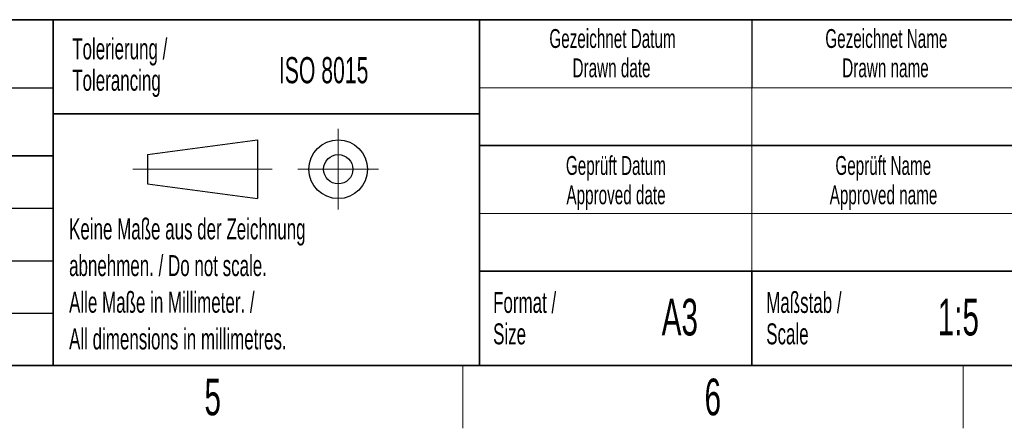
# Model space of a CAD drawing. Header units: millimetres. Extents: x 5 to 418, y 2 to 292.
# Tile 7 of 20: x 222 to 316, y 6 to 45. Entities that reach past the tile are written whole.
import ezdxf

# ---------------------------------------------------------------- set-up
doc = ezdxf.new("R2010")
doc.units = ezdxf.units.MM
doc.layers.add('SLD-0', color=7, linetype='Continuous')
doc.styles.add('SLDTEXTSTYLE0', font='TXT', dxfattribs={"width": 0.605})

msp = doc.modelspace()

# ---------------------------------------------------------------- linework, layer by layer
at = {"layer": 'SLD-0', "lineweight": 35}
for p, q in [((158.1167, 45), (225.6167, 45)), ((225.6167, 45), (225.6167, 32)), ((225.6167, 45), (266.3305, 45)), ((225.6167, 45), (225.6167, 36)), ((266.3305, 12), (266.3305, 45)), ((266.3305, 45), (266.3305, 12)), ((318, 45), (266.3305, 45)), ((225.6167, 36), (266.3305, 36)), ((225.6167, 36), (225.6167, 12)), ((266.3305, 33), (318, 33)), ((158.1167, 32), (225.6167, 32)), ((225.6167, 32), (225.6167, 12)), ((266.3305, 21), (318, 21)), ((292.3305, 21), (292.3305, 12)), ((26, 12), (408, 12)), ((158.1167, 12), (225.6167, 12)), ((225.6167, 12), (266.3305, 12)), ((266.3305, 12), (318, 12))]:
    msp.add_line(p, q, dxfattribs=at)
at = {"layer": 'SLD-0'}
for p, q in [((292.3305, 45), (292.3305, 38.5)), ((158.1167, 38.5), (225.6167, 38.5)), ((158.1167, 27), (225.6167, 27)), ((158.1167, 22), (225.6167, 22)), ((158.1167, 17), (225.6167, 17))]:
    msp.add_line(p, q, dxfattribs=at)
at = {"layer": 'SLD-0', "lineweight": 18}
for p, q in [((266.3305, 38.5), (318, 38.5)), ((292.3305, 38.5), (292.3305, 33)), ((252.8396, 34.5746), (252.8396, 26.8746)), ((292.3305, 33), (292.3305, 26.5)), ((233.2396, 30.7246), (246.5396, 30.7246)), ((248.9896, 30.7246), (256.6896, 30.7246)), ((266.3305, 26.5), (318, 26.5)), ((292.3305, 26.5), (292.3305, 21)), ((264.75, 6), (264.75, 12)), ((312.5, 6), (312.5, 12))]:
    msp.add_line(p, q, dxfattribs=at)
at = {"layer": 'SLD-0', "lineweight": 25}
for p, q in [((234.6396, 32.1246), (245.1396, 33.5246)), ((245.1396, 33.5246), (245.1396, 27.9246)), ((158.1167, 32), (225.6167, 32)), ((234.6396, 32.1246), (234.6396, 29.3246)), ((234.6396, 29.3246), (245.1396, 27.9246))]:
    msp.add_line(p, q, dxfattribs=at)
for radius in [2.8, 1.4]:
    msp.add_circle((252.8396, 30.7246), radius, dxfattribs=at)

# ---------------------------------------------------------------- texts
at = {"layer": 'SLD-0', "style": 'SLDTEXTSTYLE0'}
for s, insert, char_height, attachment_point in [('Gezeichnet Datum', (279.0254, 44.1039), 1.8, 2), ('Gezeichnet Name', (305.1708, 44.1039), 1.8, 2), ('Tolerierung /', (227.4391, 43.2172), 2, 1), ('ISO 8015', (247.1716, 41.4342), 2.5, 1), ('Drawn date', (278.9303, 41.3039), 1.8, 2), ('Drawn name', (305.0871, 41.3039), 1.8, 2), ('Tolerancing', (227.4391, 40.2172), 2, 1), ('Geprüft Datum', (279.3494, 31.9851), 1.8, 2), ('Geprüft Name', (304.8762, 31.9851), 1.8, 2), ('Approved date', (279.362, 29.1851), 1.8, 2), ('Approved name', (304.9003, 29.1851), 1.8, 2), ('Keine Maße aus der Zeichnung', (227.1404, 26.0307), 2, 1), ('abnehmen. / Do not scale.', (227.1404, 22.5307), 2, 1), ('Alle Maße in Millimeter. /', (227.1404, 19.0307), 2, 1), ('Format /', (267.6251, 19.0116), 2, 1), ('Maßstab /', (293.7029, 19.0116), 2, 1), ('A3', (285.4515, 18.3609), 3.5, 2), ('1:5', (312.0467, 18.3609), 3.5, 2), ('Size', (267.6251, 16.0116), 2, 1), ('Scale', (293.7029, 16.0116), 2, 1), ('All dimensions in millimetres.', (227.1404, 15.5307), 2, 1), ('5', (240.8527, 10.743), 3.5, 2), ('6', (288.6027, 10.743), 3.5, 2)]:
    msp.add_mtext(s, dxfattribs=dict(at, insert=insert, char_height=char_height, attachment_point=attachment_point))

doc.saveas('drawing.dxf')
